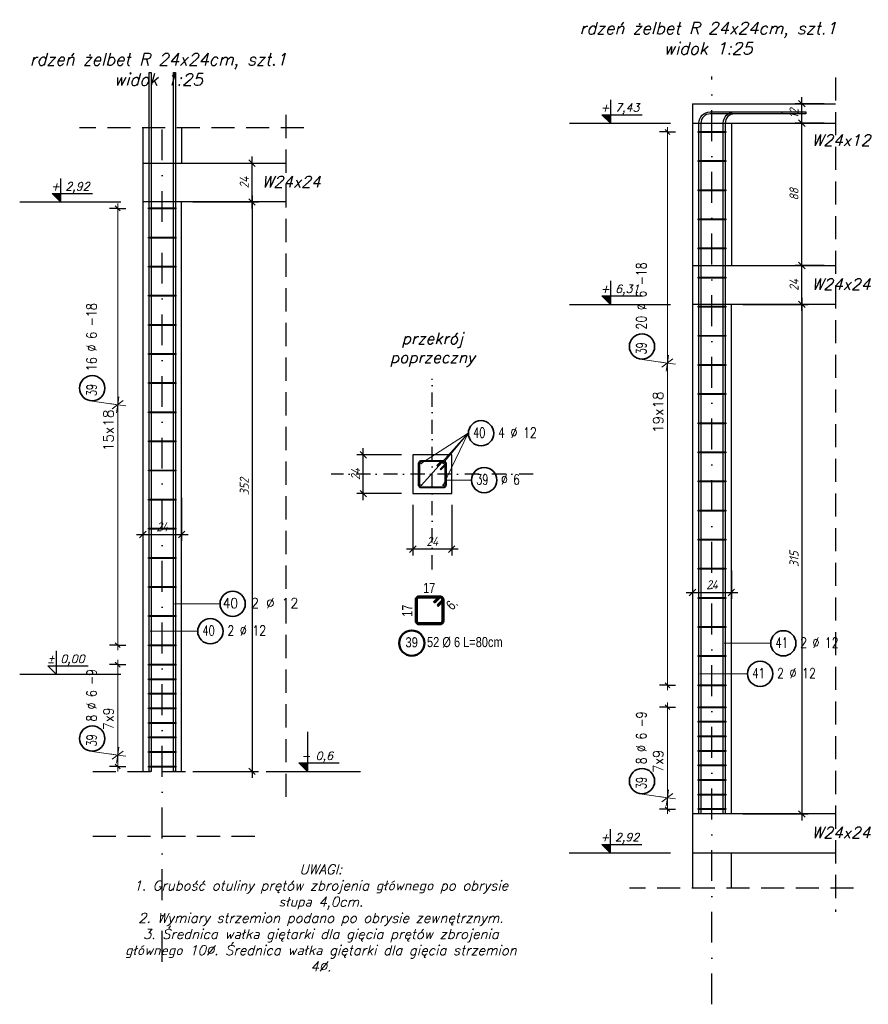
# Model space of a CAD drawing. Header units: millimetres. Extents: x -59549 to 24928, y -40343 to 39139.
# Tile 7 of 27: x -2749 to 2496, y -30245 to -24158. Entities that reach past the tile are written whole.
import ezdxf

# ---------------------------------------------------------------- set-up
doc = ezdxf.new("R2010")
doc.units = ezdxf.units.MM
doc.header["$MEASUREMENT"] = 0
for name, pattern in [('DASHDOT', [25.4, 12.7, -6.35, 0, -6.35]), ('Dot & Dashed', [335.138881, 176.388884, -88.194442, 0, -70.555556]), ('Hidden', [7.14375, 4.7625, -2.38125])]:
    doc.linetypes.add(name, pattern=pattern)
for name, color, linetype in [('k-fundamenty', 5, 'Continuous'), ('k-opisy', 2, 'Continuous'), ('k-osie', 1, 'DASHDOT'), ('k-schody', 2, 'Continuous'), ('k-stropy', 4, 'Hidden'), ('k-stropy opisy', 2, 'Continuous'), ('k-słupy', 2, 'Continuous'), ('k-wymiary', 1, 'Continuous'), ('k-ściany', 2, 'Continuous'), ('K-ŚCIANY OPISY', 2, 'Continuous')]:
    doc.layers.add(name, color=color, linetype=linetype)
doc.layers.add('Ogólne', color=7, linetype='Continuous', lineweight=25)
doc.styles.add('50', font='romans.shx', dxfattribs={"width": 0.85, "oblique": 15, "height": 10})
doc.styles.add('Arial', font='arial.ttf', dxfattribs={"height": 11.90625})
doc.styles.add('ISO', font='ISOCP.SHX', dxfattribs={"oblique": 15})
doc.styles.add('ROMANS', font='romans__.ttf')
doc.styles.add('STYL_AUTOMATYCZNY_3', font='GOTHIC.TTF')
doc.dimstyles.new('ISO 1_20', dxfattribs={"dimtxt": 56, "dimasz": 40, "dimexe": 40, "dimexo": 70, "dimgap": 20, "dimtad": 1, "dimdec": 1, "dimlfac": 0.1, "dimdsep": 46, "dimtxsty": 'ISO', "dimblk": 'OBLIQUE', "dimcen": 0.09, "dimdle": 40, "dimclrd": 1, "dimclre": 1, "dimclrt": 2, "dimadec": 0, "dimazin": 0, "dimtfac": 1, "dimtdec": 1, "dimtix": 1, "dimtmove": 2, "dimatfit": 0, "dimfxl": 1, "dimtolj": 1, "dimtzin": 0, "dimlwd": -1, "dimlwe": -1, "dimarcsym": 0})

# ---------------------------------------------------------------- blocks, each defined once
blk = doc.blocks.new('_Oblique')
at = {"color": 0, "linetype": 'ByBlock', "lineweight": -2, "ltscale": 30}
blk.add_line((-0.5, -0.5), (0.5, 0.5), dxfattribs=at)
blk = doc.blocks.new('*D144')
at = {"layer": 'Defpoints', "color": 0}
for p in [(-1777.6, -25044.9), (-1312.7, -25044.9), (-1747.6, -25284.9)]:
    blk.add_point(p, dxfattribs=at)
at = {"layer": 'k-wymiary', "color": 1}
for p, q in [((-1312.7, -25324.9), (-1312.7, -25004.9)), ((-1707.6, -25044.9), (-1272.7, -25044.9)), ((-1677.6, -25284.9), (-1272.7, -25284.9))]:
    blk.add_line(p, q, dxfattribs=at)
at = {"layer": 'k-wymiary', "color": 1, "xscale": 40, "yscale": 40, "zscale": 40}
for p, rotation in [((-1312.7, -25044.9), 90), ((-1312.7, -25284.9), 270)]:
    blk.add_blockref('_Oblique', p, dxfattribs=dict(at, rotation=rotation))
at = {"layer": 'k-wymiary', "color": 2, "insert": (-1360.7, -25164.9), "char_height": 56, "attachment_point": 5, "rotation": 90, "style": 'ISO'}
blk.add_mtext('\\A1;24', dxfattribs=at)
blk = doc.blocks.new('*D145')
at = {"layer": 'Defpoints', "color": 0}
for p in [(-1747.6, -25284.9), (-1747.6, -28804.9), (-1312.7, -28804.9)]:
    blk.add_point(p, dxfattribs=at)
at = {"layer": 'k-wymiary', "color": 1}
for p, q in [((-1312.7, -25244.9), (-1312.7, -28844.9)), ((-1677.6, -25284.9), (-1272.7, -25284.9)), ((-1677.6, -28804.9), (-1272.7, -28804.9))]:
    blk.add_line(p, q, dxfattribs=at)
at = {"layer": 'k-wymiary', "color": 1, "xscale": 40, "yscale": 40, "zscale": 40}
for p, rotation in [((-1312.7, -25284.9), 90), ((-1312.7, -28804.9), 270)]:
    blk.add_blockref('_Oblique', p, dxfattribs=dict(at, rotation=rotation))
at = {"layer": 'k-wymiary', "color": 2, "insert": (-1360.7, -27044.9), "char_height": 56, "attachment_point": 5, "rotation": 90, "style": 'ISO'}
blk.add_mtext('\\A1;352', dxfattribs=at)
blk = doc.blocks.new('*D146')
at = {"layer": 'Defpoints', "color": 0}
for p in [(-1747.6, -27044.9), (-1987.6, -27134.9), (-1747.6, -27340.6)]:
    blk.add_point(p, dxfattribs=at)
at = {"layer": 'k-wymiary', "color": 1}
for p, q in [((-1747.6, -27114.9), (-1747.6, -27380.6)), ((-1987.6, -27204.9), (-1987.6, -27380.6)), ((-2027.6, -27340.6), (-1707.6, -27340.6))]:
    blk.add_line(p, q, dxfattribs=at)
at = {"layer": 'k-wymiary', "color": 1, "xscale": 40, "yscale": 40, "zscale": 40, "rotation": 180}
blk.add_blockref('_Oblique', (-1987.6, -27340.6), dxfattribs=at)
at = {"layer": 'k-wymiary', "color": 1, "xscale": 40, "yscale": 40, "zscale": 40}
blk.add_blockref('_Oblique', (-1747.6, -27340.6), dxfattribs=at)
at = {"layer": 'k-wymiary', "color": 2, "insert": (-1867.6, -27292.6), "char_height": 56, "attachment_point": 5, "style": 'ISO'}
blk.add_mtext('\\A1;24', dxfattribs=at)
blk = doc.blocks.new('*D147')
at = {"layer": 'Defpoints', "color": 0}
for p in [(-318.7, -27087.9), (-78.7, -27087.9), (-318.7, -27431)]:
    blk.add_point(p, dxfattribs=at)
at = {"layer": 'k-wymiary', "color": 1}
for p, q in [((-318.7, -27157.9), (-318.7, -27471)), ((-78.7, -27157.9), (-78.7, -27471)), ((-38.7, -27431), (-358.7, -27431))]:
    blk.add_line(p, q, dxfattribs=at)
at = {"layer": 'k-wymiary', "color": 1, "xscale": 40, "yscale": 40, "zscale": 40, "rotation": 180}
blk.add_blockref('_Oblique', (-318.7, -27431), dxfattribs=at)
at = {"layer": 'k-wymiary', "color": 1, "xscale": 40, "yscale": 40, "zscale": 40}
blk.add_blockref('_Oblique', (-78.7, -27431), dxfattribs=at)
at = {"layer": 'k-wymiary', "color": 2, "insert": (-198.7, -27383), "char_height": 56, "attachment_point": 5, "style": 'ISO'}
blk.add_mtext('\\A1;24', dxfattribs=at)
blk = doc.blocks.new('*D148')
at = {"layer": 'Defpoints', "color": 0}
for p in [(-624.9, -26847.9), (-318.7, -26847.9), (-318.7, -27087.9)]:
    blk.add_point(p, dxfattribs=at)
at = {"layer": 'k-wymiary', "color": 1}
for p, q in [((-624.9, -27127.9), (-624.9, -26807.9)), ((-388.7, -26847.9), (-664.9, -26847.9)), ((-388.7, -27087.9), (-664.9, -27087.9))]:
    blk.add_line(p, q, dxfattribs=at)
at = {"layer": 'k-wymiary', "color": 1, "xscale": 40, "yscale": 40, "zscale": 40}
for p, rotation in [((-624.9, -26847.9), 90), ((-624.9, -27087.9), 270)]:
    blk.add_blockref('_Oblique', p, dxfattribs=dict(at, rotation=rotation))
at = {"layer": 'k-wymiary', "color": 2, "insert": (-672.9, -26967.9), "char_height": 56, "attachment_point": 5, "rotation": 90, "style": 'ISO'}
blk.add_mtext('\\A1;24', dxfattribs=at)
blk = doc.blocks.new('*D149')
at = {"layer": 'Defpoints', "color": 0}
for p in [(1620, -25678), (2084.9, -25678), (1650, -25918)]:
    blk.add_point(p, dxfattribs=at)
at = {"layer": 'k-wymiary', "color": 1}
for p, q in [((1690, -25678), (2124.9, -25678)), ((2084.9, -25958), (2084.9, -25638)), ((1720, -25918), (2124.9, -25918))]:
    blk.add_line(p, q, dxfattribs=at)
at = {"layer": 'k-wymiary', "color": 1, "xscale": 40, "yscale": 40, "zscale": 40}
for p, rotation in [((2084.9, -25678), 90), ((2084.9, -25918), 270)]:
    blk.add_blockref('_Oblique', p, dxfattribs=dict(at, rotation=rotation))
at = {"layer": 'k-wymiary', "color": 2, "insert": (2036.9, -25798), "char_height": 56, "attachment_point": 5, "rotation": 90, "style": 'ISO'}
blk.add_mtext('\\A1;24', dxfattribs=at)
blk = doc.blocks.new('*D150')
at = {"layer": 'Defpoints', "color": 0}
for p in [(1650, -25918), (1650, -29068), (2084.9, -29068)]:
    blk.add_point(p, dxfattribs=at)
at = {"layer": 'k-wymiary', "color": 1}
for p, q in [((1720, -25918), (2124.9, -25918)), ((2084.9, -25878), (2084.9, -29108)), ((1720, -29068), (2124.9, -29068))]:
    blk.add_line(p, q, dxfattribs=at)
at = {"layer": 'k-wymiary', "color": 1, "xscale": 40, "yscale": 40, "zscale": 40}
for p, rotation in [((2084.9, -25918), 90), ((2084.9, -29068), 270)]:
    blk.add_blockref('_Oblique', p, dxfattribs=dict(at, rotation=rotation))
at = {"layer": 'k-wymiary', "color": 2, "insert": (2036.9, -27493), "char_height": 56, "attachment_point": 5, "rotation": 90, "style": 'ISO'}
blk.add_mtext('\\A1;315', dxfattribs=at)
blk = doc.blocks.new('*D151')
at = {"layer": 'Defpoints', "color": 0}
for p in [(1410, -27398), (1650, -27493), (1650, -27698.7)]:
    blk.add_point(p, dxfattribs=at)
at = {"layer": 'k-wymiary', "color": 1}
for p, q in [((1410, -27468), (1410, -27738.7)), ((1650, -27563), (1650, -27738.7)), ((1370, -27698.7), (1690, -27698.7))]:
    blk.add_line(p, q, dxfattribs=at)
at = {"layer": 'k-wymiary', "color": 1, "xscale": 40, "yscale": 40, "zscale": 40, "rotation": 180}
blk.add_blockref('_Oblique', (1410, -27698.7), dxfattribs=at)
at = {"layer": 'k-wymiary', "color": 1, "xscale": 40, "yscale": 40, "zscale": 40}
blk.add_blockref('_Oblique', (1650, -27698.7), dxfattribs=at)
at = {"layer": 'k-wymiary', "color": 2, "insert": (1530, -27650.7), "char_height": 56, "attachment_point": 5, "style": 'ISO'}
blk.add_mtext('\\A1;24', dxfattribs=at)
blk = doc.blocks.new('*D152')
at = {"layer": 'Defpoints', "color": 0}
for p in [(2084.9, -24798), (2294.3, -24798), (2294.3, -25678)]:
    blk.add_point(p, dxfattribs=at)
at = {"layer": 'k-wymiary', "color": 1}
for p, q in [((2084.9, -25718), (2084.9, -24758)), ((2224.3, -24798), (2044.9, -24798)), ((2224.3, -25678), (2044.9, -25678))]:
    blk.add_line(p, q, dxfattribs=at)
at = {"layer": 'k-wymiary', "color": 1, "xscale": 40, "yscale": 40, "zscale": 40}
for p, rotation in [((2084.9, -24798), 90), ((2084.9, -25678), 270)]:
    blk.add_blockref('_Oblique', p, dxfattribs=dict(at, rotation=rotation))
at = {"layer": 'k-wymiary', "color": 2, "insert": (2036.9, -25238), "char_height": 56, "attachment_point": 5, "rotation": 90, "style": 'ISO'}
blk.add_mtext('\\A1;88', dxfattribs=at)
blk = doc.blocks.new('*D153')
at = {"layer": 'Defpoints', "color": 0}
for p in [(2084.9, -24678), (2294.3, -24678), (2294.3, -24798)]:
    blk.add_point(p, dxfattribs=at)
at = {"layer": 'k-wymiary', "color": 1}
for p, q in [((2084.9, -24838), (2084.9, -24638)), ((2224.3, -24678), (2044.9, -24678)), ((2224.3, -24798), (2044.9, -24798))]:
    blk.add_line(p, q, dxfattribs=at)
at = {"layer": 'k-wymiary', "color": 1, "xscale": 40, "yscale": 40, "zscale": 40}
for p, rotation in [((2084.9, -24678), 90), ((2084.9, -24798), 270)]:
    blk.add_blockref('_Oblique', p, dxfattribs=dict(at, rotation=rotation))
at = {"layer": 'k-wymiary', "color": 2, "insert": (2036.9, -24738), "char_height": 56, "attachment_point": 5, "rotation": 90, "style": 'ISO'}
blk.add_mtext('\\A1;12', dxfattribs=at)
blk = doc.blocks.new('KRESKOWANIE_23')
at = {"layer": 'Ogólne', "color": 7, "linetype": 'Continuous', "lineweight": 18, "transparency": 33554687}
for p, q in [((-2.1429, -28.7043), (-2.1357, -28.6548)), ((-2.2999, -28.6815), (-2.1429, -28.7043)), ((-2.1429, -28.7043), (-2.1924, -28.6971)), ((-2.1769, -28.7297), (-2.1089, -28.6789)), ((-2.1429, -28.7043), (-2.15, -28.7537)), ((-2.1429, -28.7043), (-2.0934, -28.7114))]:
    blk.add_line(p, q, dxfattribs=at)
blk = doc.blocks.new('KRESKOWANIE_24')
at = {"layer": 'Ogólne', "color": 7, "linetype": 'Continuous', "lineweight": 18, "transparency": 33554687}
for p, q in [((-2.2999, -26.5159), (-2.1429, -26.5386)), ((-2.1429, -26.5386), (-2.1924, -26.5314)), ((-2.1769, -26.564), (-2.1089, -26.5132)), ((-2.1429, -26.5386), (-2.1357, -26.4891)), ((-2.1429, -26.5386), (-2.15, -26.5881)), ((-2.1429, -26.5386), (-2.0934, -26.5458))]:
    blk.add_line(p, q, dxfattribs=at)
blk = doc.blocks.new('KRESKOWANIE_25')
at = {"layer": 'Ogólne', "color": 7, "linetype": 'Continuous', "lineweight": 18, "transparency": 33554687}
for p, q in [((1.0977, -28.9446), (1.2548, -28.9674)), ((1.2548, -28.9674), (1.2053, -28.9602)), ((1.2208, -28.9928), (1.2887, -28.942)), ((1.2548, -28.9674), (1.2476, -29.0168)), ((1.2548, -28.9674), (1.2619, -28.9179)), ((1.2548, -28.9674), (1.3042, -28.9745))]:
    blk.add_line(p, q, dxfattribs=at)
blk = doc.blocks.new('KRESKOWANIE_26')
at = {"layer": 'Ogólne', "color": 7, "linetype": 'Continuous', "lineweight": 18, "transparency": 33554687}
for p, q in [((1.0977, -26.2582), (1.2548, -26.2809)), ((1.2548, -26.2809), (1.2053, -26.2737)), ((1.2208, -26.3063), (1.2887, -26.2555)), ((1.2548, -26.2809), (1.2476, -26.3304)), ((1.2548, -26.2809), (1.2619, -26.2314)), ((1.2548, -26.2809), (1.3042, -26.2881))]:
    blk.add_line(p, q, dxfattribs=at)

msp = doc.modelspace()

# ---------------------------------------------------------------- hatches: boundary and pattern name
at = {"layer": 'k-stropy opisy'}
for points in [[(901.82, -24797.95), (901.82, -24745.83), (849.7, -24745.83)], [(-2495.82, -25284.85), (-2495.82, -25232.73), (-2547.94, -25232.73)], [(901.82, -25917.95), (901.82, -25865.83), (849.7, -25865.83)], [(-970.49, -28804.85), (-970.49, -28752.73), (-1022.61, -28752.73)], [(900.54, -29307.95), (900.54, -29255.83), (848.42, -29255.83)]]:
    msp.add_hatch(color=1, dxfattribs=at).paths.add_polyline_path(points)
at = {"layer": 'Ogólne', "linetype": 'Continuous', "lineweight": 50, "transparency": 33554687}
for points in [[(-260.1, -26900.1), (-260.56, -26897.8), (-261.86, -26895.86), (-263.81, -26894.56), (-266.1, -26894.1), (-268.4, -26894.56), (-270.35, -26895.86), (-271.65, -26897.8), (-272.1, -26900.1), (-271.65, -26902.4), (-270.35, -26904.34), (-268.4, -26905.64), (-266.1, -26906.1), (-263.81, -26905.64), (-261.86, -26904.34), (-260.56, -26902.4)], [(-125.33, -26900.1), (-125.79, -26897.8), (-127.09, -26895.86), (-129.04, -26894.56), (-131.33, -26894.1), (-133.63, -26894.56), (-135.57, -26895.86), (-136.87, -26897.8), (-137.33, -26900.1), (-136.87, -26902.4), (-135.57, -26904.34), (-133.63, -26905.64), (-131.33, -26906.1), (-129.04, -26905.64), (-127.09, -26904.34), (-125.79, -26902.4)], [(-260.1, -27035.7), (-260.56, -27033.4), (-261.86, -27031.45), (-263.81, -27030.15), (-266.1, -27029.7), (-268.4, -27030.15), (-270.35, -27031.45), (-271.65, -27033.4), (-272.1, -27035.7), (-271.65, -27037.99), (-270.35, -27039.94), (-268.4, -27041.24), (-266.1, -27041.7), (-263.81, -27041.24), (-261.86, -27039.94), (-260.56, -27037.99)], [(-125.33, -27035.7), (-125.79, -27033.4), (-127.09, -27031.45), (-129.04, -27030.15), (-131.33, -27029.7), (-133.63, -27030.15), (-135.57, -27031.45), (-136.87, -27033.4), (-137.33, -27035.7), (-136.87, -27037.99), (-135.57, -27039.94), (-133.63, -27041.24), (-131.33, -27041.7), (-129.04, -27041.24), (-127.09, -27039.94), (-125.79, -27037.99)]]:
    msp.add_hatch(color=5, dxfattribs=at).paths.add_polyline_path(points)

# ---------------------------------------------------------------- linework, layer by layer
at = {"layer": 'k-fundamenty', "color": 2, "linetype": 'Continuous', "ltscale": 15}
msp.add_lwpolyline([(-318.72, -27087.9), (-78.72, -27087.9), (-78.72, -26847.9), (-318.72, -26847.9)], close=True, dxfattribs=at)
at = {"layer": 'k-osie', "linetype": 'Dot & Dashed', "ltscale": 0.5}
for p, q in [((-198.72, -27557.26), (-198.72, -26378.53)), ((425.65, -26967.9), (-823.08, -26967.9))]:
    msp.add_line(p, q, dxfattribs=at)
at = {"layer": 'k-schody', "color": 1, "linetype": 'DASHDOT', "ltscale": 15}
for p, q in [((1530.04, -30244.5), (1530.04, -24510.13)), ((-1867.59, -29981.4), (-1867.59, -24791.47))]:
    msp.add_line(p, q, dxfattribs=at)
at = {"layer": 'k-stropy', "color": 3, "linetype": 'Continuous'}
for p, q in [((1410.04, -24677.95), (2294.27, -24677.95)), ((1410.04, -24797.95), (2294.27, -24797.95)), ((-1987.59, -25044.85), (-1103.37, -25044.85)), ((-1103.37, -25284.85), (-1987.59, -25284.85)), ((1410.04, -25677.95), (2294.27, -25677.95)), ((2294.27, -25917.95), (1410.04, -25917.95)), ((2294.27, -29067.95), (1410.04, -29067.95)), ((1410.04, -29307.95), (2294.27, -29307.95))]:
    msp.add_line(p, q, dxfattribs=at)
at = {"layer": 'k-stropy opisy', "color": 1}
for p, q in [((649.13, -24797.95), (1274.14, -24797.95)), ((-2748.5, -25284.85), (-2123.5, -25284.85)), ((649.13, -25917.95), (1274.14, -25917.95)), ((-2748.5, -28204.85), (-2123.5, -28204.85)), ((-1178.39, -28804.85), (-642.95, -28804.85)), ((647.86, -29307.95), (1272.86, -29307.95))]:
    msp.add_line(p, q, dxfattribs=at)
for points in [[(901.82, -24652.76), (901.82, -24797.95), (849.7, -24745.83), (1098.28, -24745.83)], [(-2495.82, -25139.66), (-2495.82, -25284.85), (-2547.94, -25232.73), (-2299.35, -25232.73)], [(901.82, -25772.76), (901.82, -25917.95), (849.7, -25865.83), (1098.28, -25865.83)], [(-2522.61, -28059.66), (-2522.61, -28204.85), (-2574.73, -28152.73), (-2326.15, -28152.73)], [(-970.49, -28559.66), (-970.49, -28804.85), (-1022.61, -28752.73), (-774.03, -28752.73)], [(900.54, -29162.76), (900.54, -29307.95), (848.42, -29255.83), (1097.01, -29255.83)]]:
    msp.add_lwpolyline(points, dxfattribs=at)
at = {"layer": 'k-słupy', "lineweight": 30}
for points in [[(1410.04, -24677.95), (1410.04, -29526.69)], [(-1987.59, -24826.11), (-1987.59, -28804.85)], [(-1747.59, -24826.11), (-1747.59, -25044.85)], [(1650.04, -24797.95), (1650.04, -25677.95)], [(-1747.59, -28804.85), (-1747.59, -25284.85)], [(1650.04, -29067.95), (1650.04, -25917.95)], [(1650.04, -29526.69), (1650.04, -29307.95)]]:
    msp.add_lwpolyline(points, dxfattribs=at)
at = {"layer": 'k-ściany', "color": 1, "linetype": 'Hidden', "ltscale": 30}
for p, q in [((2294.27, -24515.45), (2294.27, -29673.36)), ((-1103.37, -24746.97), (-1103.37, -29022.76)), ((-992.2, -24826.11), (-2378.08, -24826.11)), ((2405.43, -29526.69), (1019.56, -29526.69))]:
    msp.add_line(p, q, dxfattribs=at)
for points in [[(-2296.28, -28804.85), (-1025.55, -28804.85)], [(-2296.28, -29204.85), (-1248.72, -29204.85)]]:
    msp.add_lwpolyline(points, dxfattribs=at)
at = {"layer": 'Ogólne', "color": 7, "linetype": 'Continuous', "lineweight": 18, "transparency": 33554687}
for p, q in [((1254.76, -24852.45), (1254.76, -24822.45)), ((1254.76, -28272.45), (1254.76, -24852.45)), ((-2142.88, -25324.85), (-2142.88, -25294.85)), ((-2142.88, -28024.85), (-2142.88, -25324.85)), ((23, -26714.93), (-266.1, -26900.1)), ((23, -26714.93), (-266.1, -27035.7)), ((23, -26714.93), (-131.33, -26900.1)), ((23, -26714.93), (-131.33, -27035.7)), ((42.67, -27004.58), (-116.72, -27004.58)), ((-1512.01, -27769.23), (-1792.59, -27769.23)), ((-1649.75, -27938.75), (-1942.59, -27938.75)), ((-2142.88, -28024.85), (-2142.88, -28054.85)), ((1891.32, -28013.21), (1605.04, -28013.21)), ((-2142.88, -28144.85), (-2142.88, -28114.85)), ((-2142.88, -28774.85), (-2142.88, -28144.85)), ((1747.88, -28201.85), (1455.04, -28201.85)), ((1254.76, -28272.45), (1254.76, -28302.45)), ((1254.76, -28407.95), (1254.76, -28377.95)), ((1254.76, -29037.95), (1254.76, -28407.95)), ((-2142.88, -28774.85), (-2142.88, -28804.85)), ((1254.76, -29037.95), (1254.76, -29067.95))]:
    msp.add_line(p, q, dxfattribs=at)
at = {"layer": 'Ogólne', "color": 7, "linetype": 'Continuous', "lineweight": 25, "transparency": 33554687}
for p, q in [((1254.76, -24852.45), (1204.76, -24852.45)), ((1269.76, -24867.45), (1239.76, -24837.45)), ((1254.76, -24852.45), (1304.76, -24852.45)), ((-2127.88, -25339.85), (-2157.88, -25309.85)), ((-2142.88, -25324.85), (-2192.88, -25324.85)), ((-2142.88, -25324.85), (-2092.88, -25324.85)), ((-2142.88, -28024.85), (-2192.88, -28024.85)), ((-2127.88, -28039.85), (-2157.88, -28009.85)), ((-2142.88, -28024.85), (-2092.88, -28024.85)), ((-2142.88, -28144.85), (-2192.88, -28144.85)), ((-2127.88, -28159.85), (-2157.88, -28129.85)), ((-2142.88, -28144.85), (-2092.88, -28144.85)), ((1254.76, -28272.45), (1204.76, -28272.45)), ((1269.76, -28287.45), (1239.76, -28257.45)), ((1254.76, -28272.45), (1304.76, -28272.45)), ((1254.76, -28407.95), (1204.76, -28407.95)), ((1269.76, -28422.95), (1239.76, -28392.95)), ((1254.76, -28407.95), (1304.76, -28407.95)), ((-2142.88, -28774.85), (-2192.88, -28774.85)), ((-2127.88, -28789.85), (-2157.88, -28759.85)), ((-2142.88, -28774.85), (-2092.88, -28774.85)), ((1269.76, -29052.95), (1239.76, -29022.95)), ((1254.76, -29037.95), (1204.76, -29037.95)), ((1254.76, -29037.95), (1304.76, -29037.95))]:
    msp.add_line(p, q, dxfattribs=at)
for points in [[(-1948.59, -28804.85), (-1948.59, -24484.85), (-1936.59, -24484.85), (-1936.59, -28804.85), (-1948.59, -28804.85)], [(-1798.59, -28804.85), (-1798.59, -24484.85), (-1786.59, -24484.85), (-1786.59, -28804.85), (-1798.59, -28804.85)], [(1449.04, -29067.95), (1449.04, -24796.66), (1450.8, -24784.03), (1455.11, -24770.94), (1461.85, -24758.91), (1470.11, -24749.02), (1480, -24740.76), (1492.03, -24734.02), (1505.12, -24729.71), (1517.75, -24727.95), (1961.04, -24727.95), (1961.04, -24739.95), (1518.58, -24739.95), (1507.84, -24741.44), (1496.89, -24745.06), (1486.84, -24750.69), (1478.63, -24757.54), (1471.77, -24765.75), (1466.14, -24775.8), (1462.53, -24786.76), (1461.04, -24797.49), (1461.04, -29067.95), (1449.04, -29067.95)], [(1599.04, -29067.95), (1599.04, -24796.66), (1600.8, -24784.03), (1605.11, -24770.94), (1611.85, -24758.91), (1620.11, -24749.02), (1630, -24740.76), (1642.03, -24734.02), (1655.12, -24729.71), (1667.75, -24727.95), (2111.04, -24727.95), (2111.04, -24739.95), (1668.58, -24739.95), (1657.84, -24741.44), (1646.89, -24745.06), (1636.84, -24750.69), (1628.63, -24757.54), (1621.77, -24765.75), (1616.14, -24775.8), (1612.53, -24786.76), (1611.04, -24797.49), (1611.04, -29067.95), (1599.04, -29067.95)], [(1615.04, -24855.45), (1445.04, -24855.45), (1445.04, -24849.45), (1615.04, -24849.45), (1615.04, -24855.45)], [(1615.04, -25035.45), (1445.04, -25035.45), (1445.04, -25029.45), (1615.04, -25029.45), (1615.04, -25035.45)], [(1615.04, -25215.45), (1445.04, -25215.45), (1445.04, -25209.45), (1615.04, -25209.45), (1615.04, -25215.45)], [(-1782.59, -25327.85), (-1952.59, -25327.85), (-1952.59, -25321.85), (-1782.59, -25321.85), (-1782.59, -25327.85)], [(1615.04, -25395.45), (1445.04, -25395.45), (1445.04, -25389.45), (1615.04, -25389.45), (1615.04, -25395.45)], [(-1782.59, -25507.85), (-1952.59, -25507.85), (-1952.59, -25501.85), (-1782.59, -25501.85), (-1782.59, -25507.85)], [(1615.04, -25575.45), (1445.04, -25575.45), (1445.04, -25569.45), (1615.04, -25569.45), (1615.04, -25575.45)], [(-1782.59, -25687.85), (-1952.59, -25687.85), (-1952.59, -25681.85), (-1782.59, -25681.85), (-1782.59, -25687.85)], [(1615.04, -25755.45), (1445.04, -25755.45), (1445.04, -25749.45), (1615.04, -25749.45), (1615.04, -25755.45)], [(-1782.59, -25867.85), (-1952.59, -25867.85), (-1952.59, -25861.85), (-1782.59, -25861.85), (-1782.59, -25867.85)], [(1615.04, -25935.45), (1445.04, -25935.45), (1445.04, -25929.45), (1615.04, -25929.45), (1615.04, -25935.45)], [(-1782.59, -26047.85), (-1952.59, -26047.85), (-1952.59, -26041.85), (-1782.59, -26041.85), (-1782.59, -26047.85)], [(1615.04, -26115.45), (1445.04, -26115.45), (1445.04, -26109.45), (1615.04, -26109.45), (1615.04, -26115.45)], [(-1782.59, -26227.85), (-1952.59, -26227.85), (-1952.59, -26221.85), (-1782.59, -26221.85), (-1782.59, -26227.85)], [(1615.04, -26295.45), (1445.04, -26295.45), (1445.04, -26289.45), (1615.04, -26289.45), (1615.04, -26295.45)], [(-1782.59, -26407.85), (-1952.59, -26407.85), (-1952.59, -26401.85), (-1782.59, -26401.85), (-1782.59, -26407.85)], [(1615.04, -26475.45), (1445.04, -26475.45), (1445.04, -26469.45), (1615.04, -26469.45), (1615.04, -26475.45)], [(-1782.59, -26587.85), (-1952.59, -26587.85), (-1952.59, -26581.85), (-1782.59, -26581.85), (-1782.59, -26587.85)], [(1615.04, -26655.45), (1445.04, -26655.45), (1445.04, -26649.45), (1615.04, -26649.45), (1615.04, -26655.45)], [(-1782.59, -26767.85), (-1952.59, -26767.85), (-1952.59, -26761.85), (-1782.59, -26761.85), (-1782.59, -26767.85)], [(1615.04, -26835.45), (1445.04, -26835.45), (1445.04, -26829.45), (1615.04, -26829.45), (1615.04, -26835.45)], [(-149.75, -26935.9), (-123.08, -26909.23), (-122.33, -26908.37), (-121.67, -26907.45), (-121.1, -26906.49), (-120.63, -26905.49), (-120.26, -26904.45), (-119.98, -26903.37), (-119.8, -26902.25), (-119.72, -26901.12), (-119.72, -26900.45), (-120.02, -26898.27), (-120.75, -26896.07), (-121.87, -26894.06), (-123.24, -26892.42), (-124.88, -26891.05), (-126.89, -26889.93), (-129.09, -26889.2), (-131.27, -26888.9), (-266.16, -26888.9), (-268.34, -26889.2), (-270.54, -26889.93), (-272.56, -26891.05), (-274.19, -26892.42), (-275.56, -26894.06), (-276.69, -26896.07), (-277.41, -26898.27), (-277.72, -26900.45), (-277.72, -27035.34), (-277.41, -27037.52), (-276.69, -27039.72), (-275.56, -27041.74), (-274.19, -27043.37), (-272.56, -27044.74), (-270.54, -27045.87), (-268.34, -27046.59), (-266.16, -27046.9), (-131.27, -27046.9), (-129.09, -27046.59), (-126.89, -27045.87), (-124.88, -27044.74), (-123.24, -27043.37), (-121.87, -27041.74), (-120.75, -27039.72), (-120.02, -27037.52), (-119.72, -27035.34), (-119.72, -26900.45), (-120.02, -26898.27), (-120.75, -26896.07), (-121.87, -26894.06), (-123.24, -26892.42), (-124.88, -26891.05), (-126.89, -26889.93), (-129.09, -26889.2), (-131.27, -26888.9), (-131.94, -26888.9), (-133.07, -26888.98), (-134.19, -26889.16), (-135.27, -26889.44), (-136.31, -26889.81), (-137.31, -26890.28), (-138.27, -26890.85), (-139.19, -26891.51), (-140.05, -26892.26), (-166.72, -26918.93), (-170.96, -26914.69), (-144.14, -26887.86), (-142.92, -26886.8), (-141.56, -26885.82), (-140.11, -26884.97), (-138.61, -26884.26), (-137.05, -26883.7), (-135.42, -26883.28), (-133.77, -26883.01), (-132.15, -26882.9), (-130.86, -26882.9), (-127.73, -26883.33), (-124.46, -26884.41), (-121.46, -26886.09), (-118.98, -26888.16), (-116.91, -26890.64), (-115.23, -26893.64), (-114.15, -26896.91), (-113.72, -26900.04), (-113.72, -27035.76), (-114.15, -27038.89), (-115.23, -27042.15), (-116.91, -27045.16), (-118.98, -27047.63), (-121.46, -27049.7), (-124.46, -27051.39), (-127.73, -27052.46), (-130.86, -27052.9), (-266.58, -27052.9), (-269.71, -27052.46), (-272.97, -27051.39), (-275.98, -27049.7), (-278.45, -27047.63), (-280.52, -27045.16), (-282.21, -27042.15), (-283.28, -27038.89), (-283.72, -27035.76), (-283.72, -26900.04), (-283.28, -26896.91), (-282.21, -26893.64), (-280.52, -26890.64), (-278.45, -26888.16), (-275.98, -26886.09), (-272.97, -26884.41), (-269.71, -26883.33), (-266.58, -26882.9), (-130.86, -26882.9), (-127.73, -26883.33), (-124.46, -26884.41), (-121.46, -26886.09), (-118.98, -26888.16), (-116.91, -26890.64), (-115.23, -26893.64), (-114.15, -26896.91), (-113.72, -26900.04), (-113.72, -26901.33), (-113.83, -26902.95), (-114.1, -26904.6), (-114.52, -26906.23), (-115.09, -26907.79), (-115.79, -26909.29), (-116.64, -26910.74), (-117.62, -26912.1), (-118.68, -26913.32), (-145.51, -26940.14), (-149.75, -26935.9)], [(-1782.59, -26947.85), (-1952.59, -26947.85), (-1952.59, -26941.85), (-1782.59, -26941.85), (-1782.59, -26947.85)], [(1615.04, -27015.45), (1445.04, -27015.45), (1445.04, -27009.45), (1615.04, -27009.45), (1615.04, -27015.45)], [(-1782.59, -27127.85), (-1952.59, -27127.85), (-1952.59, -27121.85), (-1782.59, -27121.85), (-1782.59, -27127.85)], [(1615.04, -27195.45), (1445.04, -27195.45), (1445.04, -27189.45), (1615.04, -27189.45), (1615.04, -27195.45)], [(-1782.59, -27307.85), (-1952.59, -27307.85), (-1952.59, -27301.85), (-1782.59, -27301.85), (-1782.59, -27307.85)], [(1615.04, -27375.45), (1445.04, -27375.45), (1445.04, -27369.45), (1615.04, -27369.45), (1615.04, -27375.45)], [(-1782.59, -27487.85), (-1952.59, -27487.85), (-1952.59, -27481.85), (-1782.59, -27481.85), (-1782.59, -27487.85)], [(1615.04, -27555.45), (1445.04, -27555.45), (1445.04, -27549.45), (1615.04, -27549.45), (1615.04, -27555.45)], [(-1782.59, -27667.85), (-1952.59, -27667.85), (-1952.59, -27661.85), (-1782.59, -27661.85), (-1782.59, -27667.85)], [(1615.04, -27735.45), (1445.04, -27735.45), (1445.04, -27729.45), (1615.04, -27729.45), (1615.04, -27735.45)], [(-1782.59, -27847.85), (-1952.59, -27847.85), (-1952.59, -27841.85), (-1782.59, -27841.85), (-1782.59, -27847.85)], [(1615.04, -27915.45), (1445.04, -27915.45), (1445.04, -27909.45), (1615.04, -27909.45), (1615.04, -27915.45)], [(-1782.59, -28027.85), (-1952.59, -28027.85), (-1952.59, -28021.85), (-1782.59, -28021.85), (-1782.59, -28027.85)], [(1615.04, -28095.45), (1445.04, -28095.45), (1445.04, -28089.45), (1615.04, -28089.45), (1615.04, -28095.45)], [(-1782.59, -28147.85), (-1952.59, -28147.85), (-1952.59, -28141.85), (-1782.59, -28141.85), (-1782.59, -28147.85)], [(-1782.59, -28237.85), (-1952.59, -28237.85), (-1952.59, -28231.85), (-1782.59, -28231.85), (-1782.59, -28237.85)], [(1615.04, -28275.45), (1445.04, -28275.45), (1445.04, -28269.45), (1615.04, -28269.45), (1615.04, -28275.45)], [(-1782.59, -28327.85), (-1952.59, -28327.85), (-1952.59, -28321.85), (-1782.59, -28321.85), (-1782.59, -28327.85)], [(-1782.59, -28417.85), (-1952.59, -28417.85), (-1952.59, -28411.85), (-1782.59, -28411.85), (-1782.59, -28417.85)], [(1615.04, -28410.95), (1445.04, -28410.95), (1445.04, -28404.95), (1615.04, -28404.95), (1615.04, -28410.95)], [(-1782.59, -28507.85), (-1952.59, -28507.85), (-1952.59, -28501.85), (-1782.59, -28501.85), (-1782.59, -28507.85)], [(1615.04, -28500.95), (1445.04, -28500.95), (1445.04, -28494.95), (1615.04, -28494.95), (1615.04, -28500.95)], [(-1782.59, -28597.85), (-1952.59, -28597.85), (-1952.59, -28591.85), (-1782.59, -28591.85), (-1782.59, -28597.85)], [(1615.04, -28590.95), (1445.04, -28590.95), (1445.04, -28584.95), (1615.04, -28584.95), (1615.04, -28590.95)], [(-1782.59, -28687.85), (-1952.59, -28687.85), (-1952.59, -28681.85), (-1782.59, -28681.85), (-1782.59, -28687.85)], [(1615.04, -28680.95), (1445.04, -28680.95), (1445.04, -28674.95), (1615.04, -28674.95), (1615.04, -28680.95)], [(-1782.59, -28777.85), (-1952.59, -28777.85), (-1952.59, -28771.85), (-1782.59, -28771.85), (-1782.59, -28777.85)], [(1615.04, -28770.95), (1445.04, -28770.95), (1445.04, -28764.95), (1615.04, -28764.95), (1615.04, -28770.95)], [(1615.04, -28860.95), (1445.04, -28860.95), (1445.04, -28854.95), (1615.04, -28854.95), (1615.04, -28860.95)], [(1615.04, -28950.95), (1445.04, -28950.95), (1445.04, -28944.95), (1615.04, -28944.95), (1615.04, -28950.95)], [(1615.04, -29040.95), (1445.04, -29040.95), (1445.04, -29034.95), (1615.04, -29034.95), (1615.04, -29040.95)]]:
    msp.add_lwpolyline(points, dxfattribs=at)
at = {"layer": 'Ogólne', "color": 5, "linetype": 'Continuous', "lineweight": 50, "transparency": 33554687}
msp.add_lwpolyline([(-166.32, -27777.22), (-139.64, -27750.55), (-138.9, -27749.69), (-138.24, -27748.77), (-137.67, -27747.81), (-137.2, -27746.81), (-136.83, -27745.77), (-136.54, -27744.69), (-136.36, -27743.57), (-136.28, -27742.44), (-136.28, -27741.77), (-136.59, -27739.59), (-137.31, -27737.39), (-138.44, -27735.38), (-139.81, -27733.74), (-141.44, -27732.37), (-143.46, -27731.25), (-145.66, -27730.52), (-147.84, -27730.22), (-282.73, -27730.22), (-284.91, -27730.52), (-287.11, -27731.25), (-289.13, -27732.37), (-290.76, -27733.74), (-292.13, -27735.38), (-293.26, -27737.39), (-293.98, -27739.59), (-294.28, -27741.77), (-294.28, -27876.66), (-293.98, -27878.84), (-293.26, -27881.04), (-292.13, -27883.06), (-290.76, -27884.69), (-289.13, -27886.06), (-287.11, -27887.19), (-284.91, -27887.91), (-282.73, -27888.22), (-147.84, -27888.22), (-145.66, -27887.91), (-143.46, -27887.19), (-141.44, -27886.06), (-139.81, -27884.69), (-138.44, -27883.06), (-137.31, -27881.04), (-136.59, -27878.84), (-136.28, -27876.66), (-136.28, -27741.77), (-136.59, -27739.59), (-137.31, -27737.39), (-138.44, -27735.38), (-139.81, -27733.74), (-141.44, -27732.37), (-143.46, -27731.25), (-145.66, -27730.52), (-147.84, -27730.22), (-148.51, -27730.22), (-149.64, -27730.3), (-150.75, -27730.48), (-151.84, -27730.76), (-152.88, -27731.13), (-153.87, -27731.6), (-154.84, -27732.17), (-155.75, -27732.83), (-156.61, -27733.58), (-183.29, -27760.25), (-187.53, -27756.01), (-160.71, -27729.18), (-159.48, -27728.12), (-158.12, -27727.14), (-156.67, -27726.29), (-155.17, -27725.58), (-153.62, -27725.02), (-151.99, -27724.6), (-150.33, -27724.33), (-148.72, -27724.22), (-147.42, -27724.22), (-144.29, -27724.65), (-141.03, -27725.73), (-138.02, -27727.41), (-135.55, -27729.48), (-133.48, -27731.96), (-131.8, -27734.96), (-130.72, -27738.23), (-130.28, -27741.36), (-130.28, -27877.08), (-130.72, -27880.21), (-131.8, -27883.47), (-133.48, -27886.48), (-135.55, -27888.95), (-138.02, -27891.02), (-141.03, -27892.71), (-144.29, -27893.78), (-147.42, -27894.22), (-283.15, -27894.22), (-286.27, -27893.78), (-289.54, -27892.71), (-292.54, -27891.02), (-295.02, -27888.95), (-297.09, -27886.48), (-298.77, -27883.47), (-299.85, -27880.21), (-300.28, -27877.08), (-300.28, -27741.36), (-299.85, -27738.23), (-298.77, -27734.96), (-297.09, -27731.96), (-295.02, -27729.48), (-292.54, -27727.41), (-289.54, -27725.73), (-286.27, -27724.65), (-283.15, -27724.22), (-147.42, -27724.22), (-144.29, -27724.65), (-141.03, -27725.73), (-138.02, -27727.41), (-135.55, -27729.48), (-133.48, -27731.96), (-131.8, -27734.96), (-130.72, -27738.23), (-130.28, -27741.36), (-130.28, -27742.65), (-130.4, -27744.27), (-130.67, -27745.92), (-131.09, -27747.55), (-131.65, -27749.11), (-132.35, -27750.61), (-133.21, -27752.06), (-134.19, -27753.42), (-135.25, -27754.64), (-162.07, -27781.46), (-166.32, -27777.22)], dxfattribs=at)
at = {"layer": 'Ogólne', "color": 6, "linetype": 'Continuous', "lineweight": 35, "transparency": 33554687}
for centre in [(1097.6, -26178.52), (-2300.04, -26436.21), (102.64, -26714.82), (122.31, -27004.47), (-1432.37, -27769.12), (-1570.11, -27938.64), (1970.96, -28013.11), (1827.53, -28201.74), (-2300.04, -28601.87), (1097.6, -28864.97)]:
    msp.add_circle(centre, 78.12, dxfattribs=at)
at = {"layer": 'Ogólne', "color": 5, "linetype": 'Continuous', "lineweight": 50, "transparency": 33554687}
msp.add_circle((-325.41, -28011.82), 78.12, dxfattribs=at)

# ---------------------------------------------------------------- block references
at = {"layer": 'Ogólne', "color": 7, "linetype": 'Continuous', "lineweight": 18, "transparency": 33554687, "xscale": 1000, "yscale": 1000, "zscale": 1000}
for name in ['KRESKOWANIE_26', 'KRESKOWANIE_24', 'KRESKOWANIE_23', 'KRESKOWANIE_25']:
    msp.add_blockref(name, (0, 0), dxfattribs=at)

# ---------------------------------------------------------------- texts
at = {"layer": 'k-opisy', "color": 2, "linetype": 'Dot & Dashed', "ltscale": 1.5, "char_height": 70, "width": 2418.5646, "attachment_point": 8, "style": '50'}
for s, insert in [('{\\W1;W24x12}', (2327.36, -24938.49)), ('{\\W1;W24x24}', (-1070.27, -25194.82)), ('{\\W1;W24x24}', (2327.36, -25827.92)), ('{\\W1;przekrój\\Ppoprzeczny}', (-198.72, -26303.67)), ('{\\W1;W24x24}', (2327.36, -29217.92))]:
    msp.add_mtext(s, dxfattribs=dict(at, insert=insert))
at = {"layer": 'k-stropy opisy', "color": 2, "linetype": 'Dot & Dashed', "ltscale": 1.5, "char_height": 50, "width": 722.5881, "attachment_point": 5, "style": '50'}
for s, insert in [('{\\W1;+ 7,43}', (961.74, -24709.34)), ('{\\W1;+ 2,92}', (-2435.89, -25196.24)), ('{\\W1;+ 6,31}', (961.74, -25829.34)), ('{\\W1;%%P 0,00}', (-2462.69, -28116.24)), ('{\\W1;- 0,6}', (-910.57, -28716.24)), ('{\\W1;+ 2,92}', (960.47, -29219.34))]:
    msp.add_mtext(s, dxfattribs=dict(at, insert=insert))
at = {"layer": 'K-ŚCIANY OPISY', "linetype": 'Continuous', "ltscale": 30, "char_height": 75, "attachment_point": 8, "style": 'STYL_AUTOMATYCZNY_3'}
for insert in [(1505.2, -24373.46), (-1892.44, -24565.92)]:
    msp.add_mtext('\\A1;{\\Fromans|c238;\\Q15;rdzeń żelbet \\A0;R 24x24\\A1;cm, szt.1\\P\\pt0;widok 1:25}', dxfattribs=dict(at, insert=insert))
at = {"layer": 'K-ŚCIANY OPISY', "linetype": 'Continuous', "ltscale": 30, "insert": (-887.12, -30040.45), "char_height": 60, "width": 2652.3217, "attachment_point": 8, "style": 'STYL_AUTOMATYCZNY_3'}
msp.add_mtext('{\\Fromans|c238;\\Q15;\\C2;UWAGI:\\P\\A1;1. Grubość otuliny prętów zbrojenia głównego po obrysie słupa 4,0cm.\\P\\A0;2. Wymiary strzemion podano po obrysie zewnętrznym.\\P3. \\A1;Średnica wałka giętarki dla gięcia prętów zbrojenia głównego 10Ø. Średnica wałka giętarki dla gięcia strzemion 4Ø.}', dxfattribs=at)
at = {"layer": 'Ogólne', "color": 7, "linetype": 'Continuous', "lineweight": 25, "transparency": 33554687, "char_height": 62.5, "attachment_point": 7}
for s, insert, width, rotation, style in [('\\W0.80;\\fRomanS|i1|b0|c0|p0; 20 %%c 6 -18  ', (1124.79, -26108.05), 686.0081, 90.000003, 'ROMANS'), ('\\W0.81;\\fRomanS|i1|b0|c0|p0; 16 %%c 6 -18  ', (-2272.85, -26365.75), 686.1869, 90.000003, 'ROMANS'), ('\\W0.70;\\fRomanS|i1|b0|c0|p0;39', (1124.79, -26227.19), 119.2745, 90.000003, 'ROMANS'), ('\\W0.70;\\fRomanS|i1|b0|c0|p0;39', (-2272.85, -26484.88), 119.2745, 90.000003, 'ROMANS'), ('\\W0.99;\\fRomanS|i1|b0|c0|p0;19x18', (1228.93, -26713.29), 326.0507, 90.000003, 'ROMANS'), ('\\W0.99;\\fRomanS|i1|b0|c0|p0;15x18', (-2168.71, -26825.69), 326.0506, 90.000003, 'ROMANS'), ('\\W0.79;6.', (-75.07, -27813.96), 82.9271, 45.000001, 'Arial'), ('\\W0.76;17', (-322.28, -27848.38), 101.2893, 90.000003, 'Arial'), ('\\W0.79;\\fRomanS|i1|b0|c0|p0; 8 %%c 6 -9  ', (-2272.85, -28531.41), 588.4721, 90.000003, 'ROMANS'), ('\\W0.92;\\fRomanS|i1|b0|c0|p0;7x9', (-2168.71, -28549.83), 202.1186, 90.000003, 'ROMANS'), ('\\W0.70;\\fRomanS|i1|b0|c0|p0;39', (-2272.85, -28650.55), 119.2744, 90.000003, 'ROMANS'), ('\\W0.79;\\fRomanS|i1|b0|c0|p0; 8 %%c 6 -9  ', (1124.79, -28794.51), 588.472, 90.000003, 'ROMANS'), ('\\W0.92;\\fRomanS|i1|b0|c0|p0;7x9', (1228.93, -28812.93), 202.1186, 90.000003, 'ROMANS'), ('\\W0.70;\\fRomanS|i1|b0|c0|p0;39', (1124.79, -28913.65), 119.2745, 90.000003, 'ROMANS')]:
    msp.add_mtext(s, dxfattribs=dict(at, insert=insert, width=width, rotation=rotation, style=style))
for s, insert, width, style in [('\\W0.70;\\fRomanS|i1|b0|c0|p0;40', (53.97, -26742.01), 119.2744, 'ROMANS'), ('\\W0.80;\\fRomanS|i1|b0|c0|p0; 4 %%c 12  ', (173.11, -26742.01), 474.6173, 'ROMANS'), ('\\W0.70;\\fRomanS|i1|b0|c0|p0;39', (73.63, -27031.66), 119.2745, 'ROMANS'), ('\\W0.78;\\fRomanS|i1|b0|c0|p0; %%c 6  ', (192.77, -27031.66), 325.7276, 'ROMANS'), ('\\W0.76;17', (-254.45, -27702.22), 101.2892, 'Arial'), ('\\W0.88;\\fRomanS|i1|b0|c0|p0;40', (-1493.21, -27796.31), 149.093, 'ROMANS'), ('\\W0.99;\\fRomanS|i1|b0|c0|p0; 2 %%c 12 ', (-1363.82, -27796.31), 529.4093, 'ROMANS'), ('\\W0.70;\\fRomanS|i1|b0|c0|p0;40', (-1618.78, -27965.83), 119.2745, 'ROMANS'), ('\\W0.80;\\fRomanS|i1|b0|c0|p0; 2 %%c 12  ', (-1499.64, -27965.83), 474.6172, 'ROMANS'), ('\\W0.73;\\fRomanS|i1|b0|c0|p0;41', (1922.29, -28040.3), 120.2505, 'ROMANS'), ('\\W0.79;\\fRomanS|i1|b0|c0|p0; 2 %%c 12 ', (2041.42, -28040.3), 423.5274, 'ROMANS'), ('\\W0.73;\\fRomanS|i1|b0|c0|p0;41', (1778.85, -28228.93), 120.2505, 'ROMANS'), ('\\W0.80;\\fRomanS|i1|b0|c0|p0; 2 %%c 12  ', (1897.99, -28228.93), 474.6172, 'ROMANS')]:
    msp.add_mtext(s, dxfattribs=dict(at, insert=insert, width=width, style=style))
at = {"layer": 'Ogólne', "color": 6, "linetype": 'Continuous', "lineweight": 35, "transparency": 33554687, "char_height": 62.5, "attachment_point": 7, "style": 'Arial'}
for s, insert, width in [('\\W0.79;39', (-364.26, -28039.01), 102.4499), ('\\W0.78; 52 %%c 6 L=80cm ', (-250.2, -28039.01), 531.0118)]:
    msp.add_mtext(s, dxfattribs=dict(at, insert=insert, width=width))

# ---------------------------------------------------------------- dimensions: what is measured, and where the dimension line sits
at = {"layer": 'k-wymiary', "color": 4}
for base, p1, p2, picture, middle in [((2084.92, -24677.95), (2294.27, -24797.95), (2294.27, -24677.95), '*D153', (2036.92, -24737.95)), ((2084.92, -24797.95), (2294.27, -25677.95), (2294.27, -24797.95), '*D152', (2036.92, -25237.95))]:
    dim = msp.add_linear_dim(base=base, p1=p1, p2=p2, angle=270, dimstyle='ISO 1_20', dxfattribs=at)
    dim.commit()
    dim.dimension.update_dxf_attribs({"geometry": picture, "text_midpoint": middle})
at = {"layer": 'k-wymiary', "color": 6}
for base, p1, p2, angle, picture, middle in [((-1312.71, -25044.85), (-1747.59, -25284.85), (-1777.59, -25044.85), 90, '*D144', (-1360.71, -25164.85)), ((-1312.71, -28804.85), (-1747.59, -25284.85), (-1747.59, -28804.85), 270, '*D145', (-1360.71, -27044.85)), ((2084.92, -25677.95), (1650.04, -25917.95), (1620.04, -25677.95), 90, '*D149', (2036.92, -25797.95)), ((2084.92, -29067.95), (1650.04, -25917.95), (1650.04, -29067.95), 270, '*D150', (2036.92, -27492.95))]:
    dim = msp.add_linear_dim(base=base, p1=p1, p2=p2, angle=angle, dimstyle='ISO 1_20', dxfattribs=at)
    dim.commit()
    dim.dimension.update_dxf_attribs({"geometry": picture, "text_midpoint": middle})
at = {"layer": 'k-wymiary', "color": 3}
dim = msp.add_linear_dim(base=(-624.9, -26847.9), p1=(-318.72, -27087.9), p2=(-318.72, -26847.9), angle=90, dimstyle='ISO 1_20', dxfattribs=at)
dim.commit()
dim.dimension.update_dxf_attribs({"geometry": '*D148', "text_midpoint": (-672.9, -26967.9)})
at = {"layer": 'k-wymiary', "color": 6}
for base, p1, p2, picture, middle in [((-1747.59, -27340.64), (-1987.59, -27134.85), (-1747.59, -27044.85), '*D146', (-1867.59, -27292.63)), ((1650.04, -27698.74), (1410.04, -27397.95), (1650.04, -27492.95), '*D151', (1530.04, -27650.73))]:
    dim = msp.add_linear_dim(base=base, p1=p1, p2=p2, dimstyle='ISO 1_20', dxfattribs=at)
    dim.commit()
    dim.dimension.update_dxf_attribs({"geometry": picture, "text_midpoint": middle})
at = {"layer": 'k-wymiary', "color": 3}
dim = msp.add_linear_dim(base=(-318.72, -27431), p1=(-78.72, -27087.9), p2=(-318.72, -27087.9), dimstyle='ISO 1_20', dxfattribs=at)
dim.commit()
dim.dimension.update_dxf_attribs({"geometry": '*D147', "text_midpoint": (-198.72, -27383)})

doc.saveas('drawing.dxf')
